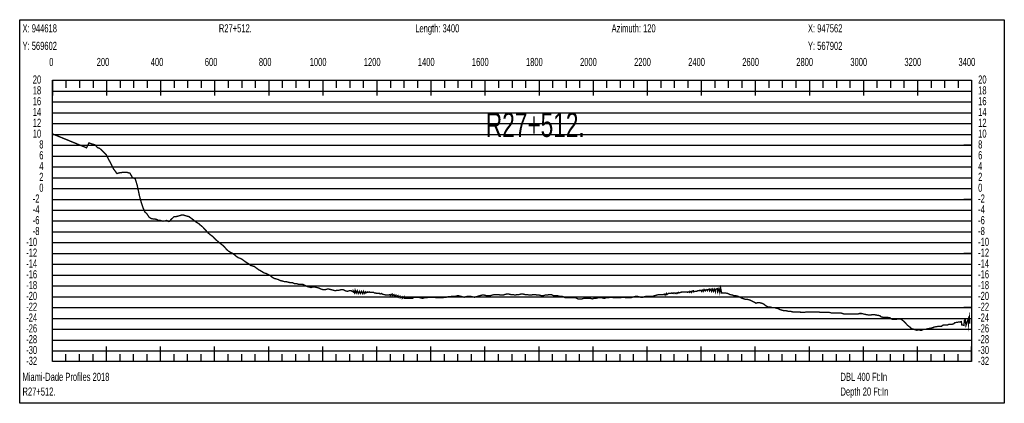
# Model space of a CAD drawing. Header units: inches. Extents: x 471865 to 538526, y 1054316 to 1102451.
# Tile 3 of 131: x 472663 to 476306, y 1058864 to 1060282. Entities that reach past the tile are written whole.
import ezdxf

# ---------------------------------------------------------------- set-up
doc = ezdxf.new("R2010")
doc.units = ezdxf.units.IN
doc.header["$MEASUREMENT"] = 0
for name, color, linetype in [('LABELS', 7, 'Continuous'), ('X_Gr1', 7, 'Continuous'), ('XSECTION', 7, 'Continuous')]:
    doc.layers.add(name, color=color, linetype=linetype)
doc.styles.get("Standard").update_dxf_attribs({"font": 'arial.ttf'})

msp = doc.modelspace()

# ---------------------------------------------------------------- linework, layer by layer
at = {"layer": 'X_Gr1', "color": 6, "linetype": 'Continuous', "lineweight": 18, "true_color": 0xff00ff, "transparency": 33554687, "const_width": 5}
msp.add_lwpolyline([(472784.5, 1059859.8), (472784.5, 1059859.8), (472910.7, 1059808.3), (472919.6, 1059826.6), (472929.5, 1059822.8), (472941.5, 1059819.4), (472951.2, 1059809.1), (472959.1, 1059806.4), (472972, 1059794.1), (472983.7, 1059782.7), (472995.1, 1059760.3), (473010.8, 1059729.9), (473023, 1059713.2), (473033.7, 1059716.1), (473046.5, 1059717.6), (473058.7, 1059717.9), (473071.1, 1059714.4), (473080.4, 1059698.2), (473090.5, 1059694.2), (473098, 1059669.5), (473106.6, 1059629.4), (473113.4, 1059604.7), (473120.2, 1059584.5), (473127, 1059570.4), (473133.5, 1059564.8), (473142.2, 1059551.6), (473150.7, 1059546.2), (473154.6, 1059545.8), (473160.5, 1059545), (473165.8, 1059544.5), (473171.6, 1059543), (473175.2, 1059540.4), (473179.8, 1059540.8), (473187, 1059538.7), (473193.2, 1059537), (473199.6, 1059537.7), (473207.6, 1059539.8), (473212.9, 1059535.9), (473217.9, 1059536.2), (473221.9, 1059541.8), (473234.1, 1059553.8), (473241.4, 1059553.8), (473248.7, 1059555.8), (473256, 1059557.8), (473262.7, 1059559.8), (473269, 1059559.8), (473275.3, 1059557.8), (473282.1, 1059555.8), (473289.7, 1059553.8), (473297.8, 1059547.8), (473305.8, 1059541.8), (473312.8, 1059535.8), (473319.3, 1059531.8), (473325.8, 1059527.8), (473332.6, 1059521.8), (473340, 1059515.8), (473347.4, 1059507.8), (473354.8, 1059499.8), (473362.3, 1059491.8), (473370.1, 1059485.8), (473378.3, 1059479.8), (473385.6, 1059471.8), (473392.2, 1059465.8), (473398.9, 1059459.8), (473406.4, 1059453.8), (473414.7, 1059447.8), (473422.4, 1059439.8), (473429.6, 1059431.8), (473436.4, 1059425.8), (473443.4, 1059421.8), (473451.4, 1059417.8), (473459.1, 1059411.8), (473466.2, 1059405.8), (473472.5, 1059401.8), (473478.8, 1059399.8), (473486.3, 1059395.8), (473494.5, 1059389.8), (473502.8, 1059383.8), (473510.2, 1059379.8), (473516.8, 1059373.8), (473523.5, 1059371.8), (473530.8, 1059369.8), (473539, 1059363.8), (473546.9, 1059357.8), (473554.2, 1059353.8), (473560.8, 1059349.8), (473567.3, 1059345.8), (473574.8, 1059343.8), (473582.8, 1059339.8), (473590.5, 1059335.8), (473597.5, 1059329.8), (473604.1, 1059325.8), (473610.9, 1059323.8), (473618.6, 1059321.8), (473626.7, 1059317.8), (473634.8, 1059315.8), (473641.9, 1059313.8), (473648.5, 1059313.8), (473655.5, 1059311.8), (473663.5, 1059309.8), (473672.3, 1059309.8), (473680.8, 1059305.8), (473688.6, 1059305.8), (473695.3, 1059303.8), (473701.9, 1059303.8), (473709.6, 1059303.8), (473718, 1059299.8), (473726.3, 1059295.8), (473734, 1059293.8), (473741, 1059291.8), (473747.8, 1059293.8), (473754.7, 1059293.8), (473762.4, 1059291.8), (473770.8, 1059289.8), (473778.8, 1059285.8), (473786.1, 1059283.8), (473792.9, 1059283.8), (473800.2, 1059285.8), (473808.1, 1059285.8), (473816, 1059283.8), (473823.8, 1059281.8), (473830.8, 1059279.8), (473837.8, 1059281.8), (473844.8, 1059281.8), (473852.2, 1059283.8), (473860, 1059283.8), (473867.6, 1059279.8), (473875, 1059277.8), (473882.4, 1059279.8), (473889.8, 1059279.8), (473896.6, 1059275.8), (473897, 1059279.8), (473902.2, 1059271.8), (473904.2, 1059281.8), (473908.2, 1059271.8), (473912.1, 1059279.8), (473915.7, 1059269.8), (473920.1, 1059277.8), (473923.6, 1059269.8), (473927.8, 1059277.8), (473931.2, 1059269.8), (473935.4, 1059277.8), (473937.8, 1059269.8), (473942.5, 1059275.8), (473944.2, 1059271.8), (473949.7, 1059275.8), (473951.5, 1059273.8), (473957.3, 1059275.8), (473959.2, 1059273.8), (473965.1, 1059273.8), (473967, 1059273.8), (473973, 1059273.8), (473974.9, 1059271.8), (473980.3, 1059271.8), (473982.3, 1059269.8), (473987.5, 1059269.8), (473989.6, 1059269.8), (473994.7, 1059269.8), (473996.7, 1059267.8), (474002.4, 1059269.8), (474004.2, 1059267.8), (474010.4, 1059265.8), (474012, 1059265.8), (474018, 1059263.8), (474019.7, 1059263.8), (474025.6, 1059263.8), (474027.2, 1059263.8), (474033, 1059265.8), (474034.2, 1059261.8), (474040.4, 1059267.8), (474041.4, 1059261.8), (474047.8, 1059265.8), (474049.1, 1059259.8), (474055.2, 1059263.8), (474056.8, 1059257.8), (474062.7, 1059261.8), (474064, 1059255.8), (474070, 1059259.8), (474071, 1059253.8), (474077.4, 1059257.8), (474078.5, 1059251.8), (474085.2, 1059257.8), (474086.4, 1059251.8), (474092.8, 1059251.8), (474100.7, 1059251.8), (474108.4, 1059251.8), (474115.8, 1059251.8), (474123.2, 1059255.8), (474130.6, 1059255.8), (474138.5, 1059255.8), (474146, 1059253.8), (474153.1, 1059251.8), (474160.6, 1059253.8), (474168, 1059253.8), (474175.5, 1059255.8), (474182.8, 1059255.8), (474190, 1059255.8), (474197.8, 1059255.8), (474205.3, 1059253.8), (474212.7, 1059253.8), (474220, 1059253.8), (474227.1, 1059253.8), (474234.2, 1059255.8), (474241.3, 1059255.8), (474249.1, 1059257.8), (474256.9, 1059257.8), (474264, 1059259.8), (474270.4, 1059259.8), (474276.8, 1059259.8), (474284.4, 1059261.8), (474292.9, 1059259.8), (474300.7, 1059257.8), (474307.7, 1059255.8), (474314, 1059257.8), (474321, 1059259.8), (474329.1, 1059259.8), (474337.5, 1059257.8), (474345.4, 1059255.8), (474352.3, 1059257.8), (474359, 1059259.8), (474366, 1059261.8), (474373.4, 1059263.8), (474381.6, 1059263.8), (474389.4, 1059261.8), (474396.9, 1059261.8), (474404, 1059261.8), (474411.3, 1059263.8), (474419.3, 1059265.8), (474426.9, 1059265.8), (474434.6, 1059265.8), (474442.4, 1059263.8), (474450.1, 1059263.8), (474457.6, 1059265.8), (474464.6, 1059267.8), (474471.9, 1059267.8), (474479.7, 1059265.8), (474487.6, 1059265.8), (474495.8, 1059263.8), (474503.6, 1059265.8), (474510.9, 1059265.8), (474517.6, 1059267.8), (474524.8, 1059267.8), (474532.8, 1059265.8), (474540.8, 1059265.8), (474548.7, 1059263.8), (474555.9, 1059263.8), (474562.7, 1059265.8), (474569.9, 1059265.8), (474577.3, 1059263.8), (474585.1, 1059263.8), (474593.1, 1059261.8), (474600.4, 1059261.8), (474607.4, 1059263.8), (474614.2, 1059263.8), (474621.6, 1059265.8), (474629.5, 1059265.8), (474637.5, 1059261.8), (474645.3, 1059261.8), (474652.3, 1059261.8), (474659.1, 1059259.8), (474666.3, 1059259.8), (474674.4, 1059257.8), (474682.8, 1059253.8), (474690.1, 1059253.8), (474696.8, 1059253.8), (474703.7, 1059253.8), (474711.7, 1059253.8), (474720.6, 1059253.8), (474728.9, 1059249.8), (474736.2, 1059249.8), (474743.2, 1059249.8), (474750.3, 1059251.8), (474758, 1059251.8), (474765.8, 1059251.8), (474773.7, 1059251.8), (474781.2, 1059249.8), (474788.1, 1059251.8), (474795.1, 1059251.8), (474802.6, 1059253.8), (474810.6, 1059253.8), (474818.1, 1059253.8), (474825.2, 1059251.8), (474832.4, 1059253.8), (474839.5, 1059253.8), (474846.8, 1059255.8), (474854.4, 1059255.8), (474862.2, 1059253.8), (474870.1, 1059253.8), (474877.1, 1059253.8), (474883.9, 1059253.8), (474891.2, 1059255.8), (474899.2, 1059255.8), (474907.8, 1059253.8), (474915.8, 1059253.8), (474922.9, 1059253.8), (474929.6, 1059255.8), (474936.8, 1059257.8), (474945.3, 1059259.8), (474953.9, 1059257.8), (474961.7, 1059255.8), (474968.5, 1059255.8), (474975, 1059257.8), (474982.4, 1059259.8), (474990.4, 1059259.8), (474998.7, 1059259.8), (475006.4, 1059259.8), (475012.8, 1059261.8), (475019.6, 1059263.8), (475027.4, 1059265.8), (475036, 1059265.8), (475044.3, 1059265.8), (475049.4, 1059267.8), (475051.2, 1059263.8), (475056.2, 1059269.8), (475057.5, 1059265.8), (475062.9, 1059269.8), (475064.1, 1059269.8), (475069.3, 1059269.8), (475071.9, 1059269.8), (475075.1, 1059271.8), (475080.3, 1059269.8), (475081.4, 1059271.8), (475088, 1059271.8), (475088.2, 1059269.8), (475094.6, 1059271.8), (475095.4, 1059269.8), (475101, 1059273.8), (475102.2, 1059271.8), (475106.9, 1059273.8), (475109.5, 1059273.8), (475112.7, 1059275.8), (475117.5, 1059275.8), (475118.9, 1059275.8), (475125.3, 1059275.8), (475125.6, 1059275.8), (475131.6, 1059275.8), (475133.7, 1059273.8), (475137.5, 1059275.8), (475141.3, 1059273.8), (475143, 1059277.8), (475148.4, 1059273.8), (475148.8, 1059277.8), (475154.9, 1059279.8), (475155.4, 1059275.8), (475161.6, 1059277.8), (475162.7, 1059277.8), (475168, 1059277.8), (475170.7, 1059279.8), (475173.6, 1059279.8), (475178.4, 1059279.8), (475178.7, 1059281.8), (475184.6, 1059281.8), (475185.5, 1059277.8), (475191.1, 1059283.8), (475192.3, 1059277.8), (475197.2, 1059283.8), (475199.6, 1059279.8), (475202.8, 1059283.8), (475207.7, 1059279.8), (475208.5, 1059283.8), (475214.5, 1059285.8), (475215.5, 1059279.8), (475220.6, 1059285.8), (475222.7, 1059277.8), (475226.7, 1059285.8), (475229.6, 1059277.8), (475232.8, 1059285.8), (475237.2, 1059275.8), (475238.5, 1059285.8), (475244.1, 1059287.8), (475245.5, 1059275.8), (475250, 1059287.8), (475253.1, 1059273.8), (475256.2, 1059289.8), (475260, 1059271.8), (475266.7, 1059271.8), (475274.1, 1059271.8), (475282.2, 1059269.8), (475290.2, 1059265.8), (475301.2, 1059263.8), (475304.6, 1059261.8), (475311.4, 1059261.8), (475319.4, 1059259.8), (475327.9, 1059255.8), (475336.1, 1059251.8), (475343.2, 1059249.8), (475349.2, 1059247.8), (475355.7, 1059247.8), (475363.5, 1059245.8), (475372.3, 1059241.8), (475380.5, 1059237.8), (475387.1, 1059233.8), (475393.5, 1059235.8), (475400.6, 1059235.8), (475408.5, 1059233.8), (475416.8, 1059229.8), (475424.5, 1059223.8), (475431.8, 1059219.8), (475438.9, 1059219.8), (475446.2, 1059217.8), (475453.8, 1059217.8), (475461.4, 1059215.8), (475469.3, 1059213.8), (475476.8, 1059209.8), (475484.1, 1059207.8), (475491.6, 1059205.8), (475499.2, 1059205.8), (475507.3, 1059203.8), (475515, 1059203.8), (475522.4, 1059201.8), (475529.8, 1059201.8), (475537.3, 1059201.8), (475549, 1059201.8), (475552.8, 1059199.8), (475559.8, 1059199.8), (475566.5, 1059199.8), (475573.4, 1059201.8), (475581.3, 1059201.8), (475588.9, 1059201.8), (475596, 1059201.8), (475602.6, 1059201.8), (475609.2, 1059201.8), (475620.4, 1059201.8), (475624.3, 1059199.8), (475632, 1059199.8), (475638.8, 1059199.8), (475644.5, 1059199.8), (475654.6, 1059199.8), (475658.5, 1059199.8), (475666.5, 1059197.8), (475673.6, 1059197.8), (475679.5, 1059197.8), (475685.9, 1059197.8), (475693.4, 1059197.8), (475701.6, 1059197.8), (475712.9, 1059193.8), (475716.3, 1059193.8), (475726.6, 1059193.8), (475730.5, 1059193.8), (475739.1, 1059193.8), (475747.8, 1059193.8), (475755.6, 1059193.8), (475763.1, 1059193.8), (475770.3, 1059195.8), (475777.9, 1059195.8), (475786, 1059193.8), (475794.5, 1059191.8), (475806.7, 1059189.8), (475810.4, 1059189.8), (475817.2, 1059191.8), (475824.5, 1059191.8), (475832.6, 1059189.8), (475845.4, 1059187.8), (475849.3, 1059183.8), (475856.3, 1059181.8), (475867, 1059181.8), (475870.9, 1059181.8), (475883.3, 1059179.8), (475887.5, 1059175.8), (475895.1, 1059173.8), (475905.8, 1059173.8), (475909.4, 1059175.8), (475921.1, 1059175.8), (475925, 1059173.8), (475933, 1059167.8), (475940.8, 1059159.8), (475948, 1059151.8), (475958.7, 1059143.8), (475962.3, 1059139.8), (475970.1, 1059137.8), (475982.2, 1059133.8), (475986.1, 1059135.8), (475996.6, 1059133.8), (476000, 1059133.8), (476007.6, 1059137.8), (476016.1, 1059137.8), (476024.3, 1059139.8), (476035.4, 1059141.8), (476042.7, 1059143.8), (476046.5, 1059145.8), (476058.4, 1059147.8), (476062.3, 1059147.8), (476073.1, 1059147.8), (476076.6, 1059151.8), (476084.1, 1059153.8), (476096.1, 1059153.8), (476100.2, 1059155.8), (476111.6, 1059155.8), (476118.8, 1059157.8), (476122.5, 1059161.8), (476134.5, 1059163.8), (476138.6, 1059163.8), (476146.9, 1059165.8), (476148.1, 1059153.8), (476156.3, 1059151.8), (476158, 1059169.8), (476161.5, 1059173.8), (476164, 1059151.8), (476172.6, 1059175.8), (476173.9, 1059155.8), (476176.6, 1059177.8), (476177.6, 1059157.8)], dxfattribs=at)
at = {"layer": 'XSECTION', "color": 18, "linetype": 'Continuous', "true_color": 0x000000}
for points in [[(472663.3, 1060281.8), (476305.7, 1060281.8), (476305.7, 1058863.8), (472663.3, 1058863.8), (472663.3, 1060281.8)], [(472784.5, 1060057.8), (476184.5, 1060057.8), (476184.5, 1059017.8), (472784.5, 1059017.8), (472784.5, 1060057.8)], [(472784.5, 1060057.8), (472784.5, 1060001.4)], [(472784.5, 1060057.8), (472784.5, 1060001.4)], [(472784.5, 1060057.8), (472784.5, 1060029.8)], [(472784.5, 1060057.8), (472784.5, 1060029.8)], [(472834.5, 1060057.8), (472834.5, 1060029.8)], [(472884.5, 1060057.8), (472884.5, 1060029.8)], [(472934.5, 1060057.8), (472934.5, 1060029.8)], [(472984.5, 1060057.8), (472984.5, 1060001.4)], [(472984.5, 1060057.8), (472984.5, 1060029.8)], [(473034.5, 1060057.8), (473034.5, 1060029.8)], [(473084.5, 1060057.8), (473084.5, 1060029.8)], [(473134.5, 1060057.8), (473134.5, 1060029.8)], [(473184.5, 1060057.8), (473184.5, 1060001.4)], [(473184.5, 1060057.8), (473184.5, 1060029.8)], [(473234.5, 1060057.8), (473234.5, 1060029.8)], [(473284.5, 1060057.8), (473284.5, 1060029.8)], [(473334.5, 1060057.8), (473334.5, 1060029.8)], [(473384.5, 1060057.8), (473384.5, 1060001.4)], [(473384.5, 1060057.8), (473384.5, 1060029.8)], [(473434.5, 1060057.8), (473434.5, 1060029.8)], [(473484.5, 1060057.8), (473484.5, 1060029.8)], [(473534.5, 1060057.8), (473534.5, 1060029.8)], [(473584.5, 1060057.8), (473584.5, 1060001.4)], [(473584.5, 1060057.8), (473584.5, 1060029.8)], [(473634.5, 1060057.8), (473634.5, 1060029.8)], [(473684.5, 1060057.8), (473684.5, 1060029.8)], [(473734.5, 1060057.8), (473734.5, 1060029.8)], [(473784.5, 1060057.8), (473784.5, 1060001.4)], [(473784.5, 1060057.8), (473784.5, 1060029.8)], [(473834.5, 1060057.8), (473834.5, 1060029.8)], [(473884.5, 1060057.8), (473884.5, 1060029.8)], [(473934.5, 1060057.8), (473934.5, 1060029.8)], [(473984.5, 1060057.8), (473984.5, 1060001.4)], [(473984.5, 1060057.8), (473984.5, 1060029.8)], [(474034.5, 1060057.8), (474034.5, 1060029.8)], [(474084.5, 1060057.8), (474084.5, 1060029.8)], [(474134.5, 1060057.8), (474134.5, 1060029.8)], [(474184.5, 1060057.8), (474184.5, 1060001.4)], [(474184.5, 1060057.8), (474184.5, 1060029.8)], [(474234.5, 1060057.8), (474234.5, 1060029.8)], [(474284.5, 1060057.8), (474284.5, 1060029.8)], [(474334.5, 1060057.8), (474334.5, 1060029.8)], [(474384.5, 1060057.8), (474384.5, 1060001.4)], [(474384.5, 1060057.8), (474384.5, 1060029.8)], [(474434.5, 1060057.8), (474434.5, 1060029.8)], [(474484.5, 1060057.8), (474484.5, 1060029.8)], [(474534.5, 1060057.8), (474534.5, 1060029.8)], [(474584.5, 1060057.8), (474584.5, 1060001.4)], [(474584.5, 1060057.8), (474584.5, 1060029.8)], [(474634.5, 1060057.8), (474634.5, 1060029.8)], [(474684.5, 1060057.8), (474684.5, 1060029.8)], [(474734.5, 1060057.8), (474734.5, 1060029.8)], [(474784.5, 1060057.8), (474784.5, 1060001.4)], [(474784.5, 1060057.8), (474784.5, 1060029.8)], [(474834.5, 1060057.8), (474834.5, 1060029.8)], [(474884.5, 1060057.8), (474884.5, 1060029.8)], [(474934.5, 1060057.8), (474934.5, 1060029.8)], [(474984.5, 1060057.8), (474984.5, 1060001.4)], [(474984.5, 1060057.8), (474984.5, 1060029.8)], [(475034.5, 1060057.8), (475034.5, 1060029.8)], [(475084.5, 1060057.8), (475084.5, 1060029.8)], [(475134.5, 1060057.8), (475134.5, 1060029.8)], [(475184.5, 1060057.8), (475184.5, 1060001.4)], [(475184.5, 1060057.8), (475184.5, 1060029.8)], [(475234.5, 1060057.8), (475234.5, 1060029.8)], [(475284.5, 1060057.8), (475284.5, 1060029.8)], [(475334.5, 1060057.8), (475334.5, 1060029.8)], [(475384.5, 1060057.8), (475384.5, 1060001.4)], [(475384.5, 1060057.8), (475384.5, 1060029.8)], [(475434.5, 1060057.8), (475434.5, 1060029.8)], [(475484.5, 1060057.8), (475484.5, 1060029.8)], [(475534.5, 1060057.8), (475534.5, 1060029.8)], [(475584.5, 1060057.8), (475584.5, 1060001.4)], [(475584.5, 1060057.8), (475584.5, 1060029.8)], [(475634.5, 1060057.8), (475634.5, 1060029.8)], [(475684.5, 1060057.8), (475684.5, 1060029.8)], [(475734.5, 1060057.8), (475734.5, 1060029.8)], [(475784.5, 1060057.8), (475784.5, 1060001.4)], [(475784.5, 1060057.8), (475784.5, 1060029.8)], [(475834.5, 1060057.8), (475834.5, 1060029.8)], [(475884.5, 1060057.8), (475884.5, 1060029.8)], [(475934.5, 1060057.8), (475934.5, 1060029.8)], [(475984.5, 1060057.8), (475984.5, 1060001.4)], [(475984.5, 1060057.8), (475984.5, 1060029.8)], [(476034.5, 1060057.8), (476034.5, 1060029.8)], [(476084.5, 1060057.8), (476084.5, 1060029.8)], [(476134.5, 1060057.8), (476134.5, 1060029.8)], [(476184.5, 1060057.8), (476184.5, 1060001.4)], [(476184.5, 1060057.8), (476184.5, 1060029.8)], [(472784.5, 1059817.8), (472812.5, 1059817.8)], [(476184.5, 1059817.8), (476156.5, 1059817.8)], [(472784.5, 1059617.8), (472812.5, 1059617.8)], [(476184.5, 1059617.8), (476156.5, 1059617.8)], [(472784.5, 1059417.8), (472812.5, 1059417.8)], [(476184.5, 1059417.8), (476156.5, 1059417.8)], [(472784.5, 1059217.8), (472812.5, 1059217.8)], [(476184.5, 1059217.8), (476156.5, 1059217.8)], [(472784.5, 1059017.8), (472784.5, 1059074.2)], [(472784.5, 1059017.8), (472784.5, 1059074.2)], [(472984.5, 1059017.8), (472984.5, 1059074.2)], [(473184.5, 1059017.8), (473184.5, 1059074.2)], [(473384.5, 1059017.8), (473384.5, 1059074.2)], [(473584.5, 1059017.8), (473584.5, 1059074.2)], [(473784.5, 1059017.8), (473784.5, 1059074.2)], [(473984.5, 1059017.8), (473984.5, 1059074.2)], [(474184.5, 1059017.8), (474184.5, 1059074.2)], [(474384.5, 1059017.8), (474384.5, 1059074.2)], [(474584.5, 1059017.8), (474584.5, 1059074.2)], [(474784.5, 1059017.8), (474784.5, 1059074.2)], [(474984.5, 1059017.8), (474984.5, 1059074.2)], [(475184.5, 1059017.8), (475184.5, 1059074.2)], [(475384.5, 1059017.8), (475384.5, 1059074.2)], [(475584.5, 1059017.8), (475584.5, 1059074.2)], [(475784.5, 1059017.8), (475784.5, 1059074.2)], [(475984.5, 1059017.8), (475984.5, 1059074.2)], [(476184.5, 1059017.8), (476184.5, 1059074.2)], [(472784.5, 1059017.8), (472784.5, 1059045.8)], [(472784.5, 1059017.8), (472784.5, 1059045.8)], [(472834.5, 1059017.8), (472834.5, 1059045.8)], [(472884.5, 1059017.8), (472884.5, 1059045.8)], [(472934.5, 1059017.8), (472934.5, 1059045.8)], [(472984.5, 1059017.8), (472984.5, 1059045.8)], [(473034.5, 1059017.8), (473034.5, 1059045.8)], [(473084.5, 1059017.8), (473084.5, 1059045.8)], [(473134.5, 1059017.8), (473134.5, 1059045.8)], [(473184.5, 1059017.8), (473184.5, 1059045.8)], [(473234.5, 1059017.8), (473234.5, 1059045.8)], [(473284.5, 1059017.8), (473284.5, 1059045.8)], [(473334.5, 1059017.8), (473334.5, 1059045.8)], [(473384.5, 1059017.8), (473384.5, 1059045.8)], [(473434.5, 1059017.8), (473434.5, 1059045.8)], [(473484.5, 1059017.8), (473484.5, 1059045.8)], [(473534.5, 1059017.8), (473534.5, 1059045.8)], [(473584.5, 1059017.8), (473584.5, 1059045.8)], [(473634.5, 1059017.8), (473634.5, 1059045.8)], [(473684.5, 1059017.8), (473684.5, 1059045.8)], [(473734.5, 1059017.8), (473734.5, 1059045.8)], [(473784.5, 1059017.8), (473784.5, 1059045.8)], [(473834.5, 1059017.8), (473834.5, 1059045.8)], [(473884.5, 1059017.8), (473884.5, 1059045.8)], [(473934.5, 1059017.8), (473934.5, 1059045.8)], [(473984.5, 1059017.8), (473984.5, 1059045.8)], [(474034.5, 1059017.8), (474034.5, 1059045.8)], [(474084.5, 1059017.8), (474084.5, 1059045.8)], [(474134.5, 1059017.8), (474134.5, 1059045.8)], [(474184.5, 1059017.8), (474184.5, 1059045.8)], [(474234.5, 1059017.8), (474234.5, 1059045.8)], [(474284.5, 1059017.8), (474284.5, 1059045.8)], [(474334.5, 1059017.8), (474334.5, 1059045.8)], [(474384.5, 1059017.8), (474384.5, 1059045.8)], [(474434.5, 1059017.8), (474434.5, 1059045.8)], [(474484.5, 1059017.8), (474484.5, 1059045.8)], [(474534.5, 1059017.8), (474534.5, 1059045.8)], [(474584.5, 1059017.8), (474584.5, 1059045.8)], [(474634.5, 1059017.8), (474634.5, 1059045.8)], [(474684.5, 1059017.8), (474684.5, 1059045.8)], [(474734.5, 1059017.8), (474734.5, 1059045.8)], [(474784.5, 1059017.8), (474784.5, 1059045.8)], [(474834.5, 1059017.8), (474834.5, 1059045.8)], [(474884.5, 1059017.8), (474884.5, 1059045.8)], [(474934.5, 1059017.8), (474934.5, 1059045.8)], [(474984.5, 1059017.8), (474984.5, 1059045.8)], [(475034.5, 1059017.8), (475034.5, 1059045.8)], [(475084.5, 1059017.8), (475084.5, 1059045.8)], [(475134.5, 1059017.8), (475134.5, 1059045.8)], [(475184.5, 1059017.8), (475184.5, 1059045.8)], [(475234.5, 1059017.8), (475234.5, 1059045.8)], [(475284.5, 1059017.8), (475284.5, 1059045.8)], [(475334.5, 1059017.8), (475334.5, 1059045.8)], [(475384.5, 1059017.8), (475384.5, 1059045.8)], [(475434.5, 1059017.8), (475434.5, 1059045.8)], [(475484.5, 1059017.8), (475484.5, 1059045.8)], [(475534.5, 1059017.8), (475534.5, 1059045.8)], [(475584.5, 1059017.8), (475584.5, 1059045.8)], [(475634.5, 1059017.8), (475634.5, 1059045.8)], [(475684.5, 1059017.8), (475684.5, 1059045.8)], [(475734.5, 1059017.8), (475734.5, 1059045.8)], [(475784.5, 1059017.8), (475784.5, 1059045.8)], [(475834.5, 1059017.8), (475834.5, 1059045.8)], [(475884.5, 1059017.8), (475884.5, 1059045.8)], [(475934.5, 1059017.8), (475934.5, 1059045.8)], [(475984.5, 1059017.8), (475984.5, 1059045.8)], [(476034.5, 1059017.8), (476034.5, 1059045.8)], [(476084.5, 1059017.8), (476084.5, 1059045.8)], [(476134.5, 1059017.8), (476134.5, 1059045.8)], [(476184.5, 1059017.8), (476184.5, 1059045.8)]]:
    msp.add_lwpolyline(points, dxfattribs=at)
at = {"layer": 'XSECTION', "color": 18, "true_color": 0x000000}
for points in [[(472784.5, 1060017.8), (476184.5, 1060017.8)], [(472784.5, 1059977.8), (476184.5, 1059977.8)], [(472784.5, 1059937.8), (476184.5, 1059937.8)], [(472784.5, 1059897.8), (476184.5, 1059897.8)], [(472784.5, 1059857.8), (476184.5, 1059857.8)], [(472784.5, 1059817.8), (476184.5, 1059817.8)], [(472784.5, 1059777.8), (476184.5, 1059777.8)], [(472784.5, 1059737.8), (476184.5, 1059737.8)], [(472784.5, 1059697.8), (476184.5, 1059697.8)], [(472784.5, 1059657.8), (476184.5, 1059657.8)], [(472784.5, 1059617.8), (476184.5, 1059617.8)], [(472784.5, 1059577.8), (476184.5, 1059577.8)], [(472784.5, 1059537.8), (476184.5, 1059537.8)], [(472784.5, 1059497.8), (476184.5, 1059497.8)], [(472784.5, 1059457.8), (476184.5, 1059457.8)], [(472784.5, 1059417.8), (476184.5, 1059417.8)], [(472784.5, 1059377.8), (476184.5, 1059377.8)], [(472784.5, 1059337.8), (476184.5, 1059337.8)], [(472784.5, 1059297.8), (476184.5, 1059297.8)], [(472784.5, 1059257.8), (476184.5, 1059257.8)], [(472784.5, 1059217.8), (476184.5, 1059217.8)], [(472784.5, 1059177.8), (476184.5, 1059177.8)], [(472784.5, 1059137.8), (476184.5, 1059137.8)], [(472784.5, 1059097.8), (476184.5, 1059097.8)], [(472784.5, 1059057.8), (476184.5, 1059057.8)]]:
    msp.add_lwpolyline(points, dxfattribs=at)

# ---------------------------------------------------------------- texts
at = {"layer": 'LABELS', "color": 18, "true_color": 0x000000, "width": 0.666667}
for s, height, p in [('Length: 3400', 30, (474126.5, 1060235)), ('Azimuth: 120', 30, (474852.9, 1060235)), ('X: 944618', 30, (472673.7, 1060235)), ('R27+512.', 30, (473400.1, 1060235)), ('X: 947562', 30, (475579.3, 1060235)), ('Y: 569602', 30, (472673.7, 1060170.2)), ('Y: 567902', 30, (475579.3, 1060170.2)), ('0', 30, (472772.5, 1060110.6)), ('0', 30, (472772.5, 1060110.6)), ('200', 30, (472948.1, 1060110.6)), ('400', 30, (473148.1, 1060110.6)), ('600', 30, (473348.1, 1060110.6)), ('800', 30, (473548.1, 1060110.6)), ('1000', 30, (473736.1, 1060110.6)), ('1200', 30, (473936.1, 1060110.6)), ('1400', 30, (474136.1, 1060110.6)), ('1600', 30, (474336.1, 1060110.6)), ('1800', 30, (474536.1, 1060110.6)), ('2000', 30, (474736.1, 1060110.6)), ('2200', 30, (474936.1, 1060110.6)), ('2400', 30, (475136.1, 1060110.6)), ('2600', 30, (475336.1, 1060110.6)), ('2800', 30, (475536.1, 1060110.6)), ('3000', 30, (475736.1, 1060110.6)), ('3200', 30, (475936.1, 1060110.6)), ('3400', 30, (476136.1, 1060110.6)), ('20', 30, (472711.7, 1060045.8)), ('20', 30, (476208.9, 1060045.8)), ('18', 30, (472711.7, 1060005.8)), ('18', 30, (476208.9, 1060005.8)), ('16', 30, (472711.7, 1059965.8)), ('16', 30, (476208.9, 1059965.8)), ('14', 30, (472711.7, 1059925.8)), ('R27+512.', 90, (474387.7, 1059848.6)), ('14', 30, (476208.9, 1059925.8)), ('12', 30, (472711.7, 1059885.8)), ('12', 30, (476208.9, 1059885.8)), ('10', 30, (472711.7, 1059845.8)), ('10', 30, (476208.9, 1059845.8)), ('8', 30, (472735.7, 1059805.8)), ('8', 30, (476208.9, 1059805.8)), ('6', 30, (472735.7, 1059765.8)), ('6', 30, (476208.9, 1059765.8)), ('4', 30, (472735.7, 1059725.8)), ('4', 30, (476208.9, 1059725.8)), ('2', 30, (472735.7, 1059685.8)), ('2', 30, (476208.9, 1059685.8)), ('0', 30, (472735.7, 1059645.8)), ('0', 30, (476208.9, 1059645.8)), ('-2', 30, (472711.7, 1059605.8)), ('-2', 30, (476208.9, 1059605.8)), ('-4', 30, (472711.7, 1059565.8)), ('-4', 30, (476208.9, 1059565.8)), ('-6', 30, (472711.7, 1059525.8)), ('-6', 30, (476208.9, 1059525.8)), ('-8', 30, (472711.7, 1059485.8)), ('-8', 30, (476208.9, 1059485.8)), ('-10', 30, (472687.3, 1059445.8)), ('-10', 30, (476208.9, 1059445.8)), ('-12', 30, (472687.3, 1059405.8)), ('-12', 30, (476208.9, 1059405.8)), ('-14', 30, (472687.3, 1059365.8)), ('-14', 30, (476208.9, 1059365.8)), ('-16', 30, (472687.3, 1059325.8)), ('-16', 30, (476208.9, 1059325.8)), ('-18', 30, (472687.3, 1059285.8)), ('-18', 30, (476208.9, 1059285.8)), ('-20', 30, (472687.3, 1059245.8)), ('-20', 30, (476208.9, 1059245.8)), ('-22', 30, (472687.3, 1059205.8)), ('-22', 30, (476208.9, 1059205.8)), ('-24', 30, (472687.3, 1059165.8)), ('-24', 30, (476208.9, 1059165.8)), ('-26', 30, (472687.3, 1059125.8)), ('-26', 30, (476208.9, 1059125.8)), ('-28', 30, (472687.3, 1059085.8)), ('-28', 30, (476208.9, 1059085.8)), ('-30', 30, (472687.3, 1059045.8)), ('-30', 30, (476208.9, 1059045.8)), ('-32', 30, (472687.3, 1059005.8)), ('-32', 30, (476208.9, 1059005.8)), ('Miami-Dade Profiles 2018', 30, (472673.7, 1058946.6)), ('DBL 400 Ft:In', 30, (475699.7, 1058946.6)), ('R27+512.', 30, (472673.7, 1058892.2)), ('Depth 20 Ft:In', 30, (475699.7, 1058892.2))]:
    msp.add_text(s, height=height, dxfattribs=at).set_placement(p)

doc.saveas('drawing.dxf')
